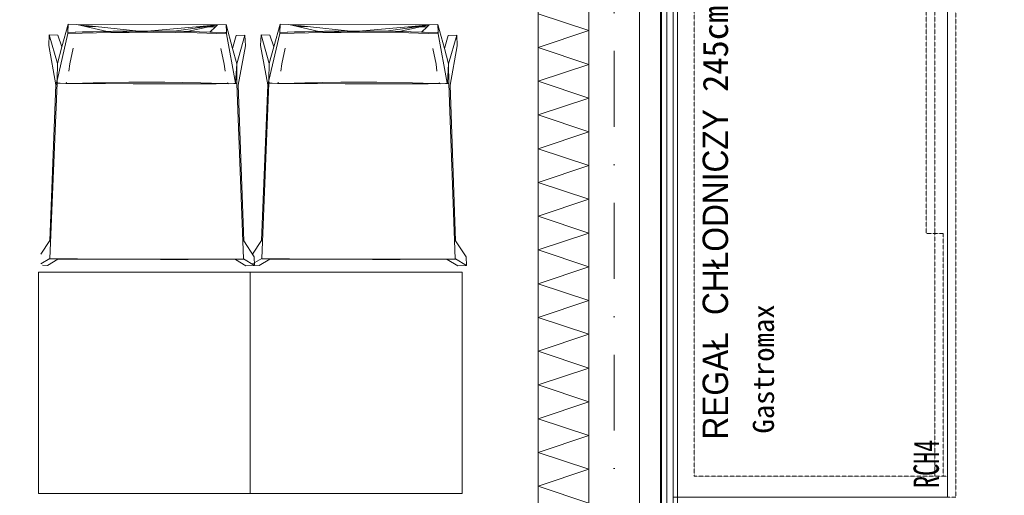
# Model space of a CAD drawing. Header units: centimetres. Extents: x -9388 to 91680, y -1419244 to 50347.
# Tile 76 of 183: x 34080 to 36414, y -705195 to -704067. Entities that reach past the tile are written whole.
import ezdxf
from ezdxf.enums import TextEntityAlignment as Align

# ---------------------------------------------------------------- set-up
doc = ezdxf.new("R2010")
doc.units = ezdxf.units.CM
for name, pattern in [('ACAD_ISO03W100', [30, 12, -18]), ('DASHED', [0.75, 0.5, -0.25]), ('Kropki i Kreski', [360, 180, -90, 0, -90])]:
    doc.linetypes.add(name, pattern=pattern)
doc.layers.add('! Strefy Powierzchnie', color=7, linetype='Continuous')
doc.layers.add('Osie', color=7, linetype='Continuous')
for name, color, linetype, lineweight in [('Osie_Nr_pióra__1', 7, 'Continuous', 13), ('Osie_Nr_pióra__4', 7, 'Continuous', 13), ('Q_podkład', 8, 'Continuous', 9), ('Rzuty - ogródek_Nr_pióra__161', 7, 'Continuous', 5), ('Wnętrze - umeblowanie_Nr_pióra__1', 7, 'Continuous', 13), ('Wnętrze - umeblowanie_Nr_pióra__161', 7, 'Continuous', 5), ('Ściany zewnętrzne_Nr_pióra__1', 7, 'Continuous', 13), ('Ściany zewnętrzne_Nr_pióra__174', 7, 'Continuous', 5), ('Ściany zewnętrzne_Nr_pióra__41', 7, 'Continuous', 15)]:
    doc.layers.add(name, color=color, linetype=linetype, lineweight=lineweight)
doc.styles.add('GENERATED_STYLE_1', font='calibri.ttf')
doc.styles.add('GENERATED_STYLE_2', font='arial.ttf')
doc.styles.add('GENERATED_STYLE_3', font='calibri.ttf')
doc.linetypes.add('Zygzak MAŁY', pattern='A,0,[1,PAB.01_RZUT PRZYZIEMIA1.Shx,S=0.873016,R=0,X=0,Y=-0.0275],-110,0', length=110)

# ---------------------------------------------------------------- blocks, each defined once
blk = doc.blocks.new('Standardowy znacznik siatki_4')
at = {"layer": 'Osie_Nr_pióra__4', "linetype": 'Kropki i Kreski'}
blk.add_line((1000, 0), (12138.2, 0), dxfattribs=at)
at = {"layer": 'Osie_Nr_pióra__1', "style": 'GENERATED_STYLE_3'}
for tag, p in [('AC_MarkerText_1_0', (-125, 5.7)), ('AC_MarkerText_1_1', (13263.2, 5.7))]:
    blk.add_attdef(tag, text='', height=100, rotation=270, dxfattribs=at).set_placement(p, align=Align.MIDDLE_CENTER)
blk = doc.blocks.new('PAB.01_RZUT PRZYZIEMIA')
at = {"layer": '! Strefy Powierzchnie', "color": 8, "linetype": 'Continuous', "lineweight": 0, "flags": 128}
blk.add_lwpolyline([(35639, -701738.6), (35639, -707859.3), (41389, -707859.3), (41389, -708139.3), (42019, -708139.3), (42019, -701822.8), (41149, -701822.8), (41149, -701738.6)], close=True, dxfattribs=at)
at = {"layer": 'Rzuty - ogródek_Nr_pióra__161', "color": 8, "linetype": 'Continuous'}
for p, q in [((34194.9, -704078.3), (34180.1, -704131.6)), ((34194.1, -704100.5), (34296.2, -704097.9)), ((34194.1, -704100.5), (34194.2, -704099)), ((34194.2, -704097.5), (34194.9, -704078.3)), ((34194.2, -704097.5), (34232.7, -704096.3)), ((34194.2, -704097.5), (34229, -704096.5)), ((34194.2, -704099), (34194.2, -704097.5)), ((34194.9, -704078.3), (34194.9, -704078.3)), ((34194.9, -704078.3), (34215.5, -704078.9)), ((34215.5, -704078.9), (34548.5, -704079.5)), ((34215.5, -704078.9), (34260, -704083.6)), ((34236, -704083.6), (34215.5, -704078.9)), ((34232.7, -704096.3), (34229, -704096.5)), ((34232.7, -704096.3), (34253.1, -704095.9)), ((34232.7, -704096.3), (34233.7, -704096.4)), ((34235.7, -704096.4), (34232.7, -704096.3)), ((34260, -704083.6), (34236, -704083.6)), ((34287, -704095.1), (34236, -704083.6)), ((34253.2, -704095.9), (34253.1, -704095.9)), ((34253.4, -704095.9), (34253.2, -704095.9)), ((34253.4, -704095.9), (34253.5, -704095.9)), ((34253.5, -704095.9), (34253.5, -704095.9)), ((34253.8, -704095.9), (34253.5, -704095.9)), ((34296.9, -704095.1), (34253.8, -704095.9)), ((34260, -704083.6), (34362.3, -704094.4)), ((34278.2, -704095.2), (34287, -704095.1)), ((34287.2, -704095.1), (34287, -704095.1)), ((34292.6, -704095.1), (34287.2, -704095.1)), ((34292.6, -704095.1), (34317, -704094.7)), ((34300.5, -704095), (34292.6, -704095.1)), ((34296.2, -704097.9), (34339.5, -704097.7)), ((34296.9, -704095.1), (34300.5, -704095)), ((34300.6, -704095), (34317, -704094.7)), ((34316, -704094.8), (34300.6, -704095)), ((34317, -704094.7), (34316, -704094.8)), ((34316, -704094.8), (34318, -704094.8)), ((34317, -704094.7), (34335.9, -704094.6)), ((34318, -704094.8), (34317, -704094.7)), ((34318, -704094.8), (34335.9, -704094.6)), ((34318.8, -704094.9), (34318, -704094.8)), ((34318.8, -704094.9), (34381.6, -704094.5)), ((34318.8, -704094.9), (34342.8, -704094.6)), ((34339.5, -704097.7), (34318.8, -704094.9)), ((34335.9, -704094.6), (34356.9, -704094.4)), ((34335.9, -704094.6), (34382, -704094.5)), ((34339.5, -704097.7), (34397.6, -704094.6)), ((34339.5, -704097.7), (34398.3, -704097.4)), ((34343.9, -704094.6), (34342.8, -704094.6)), ((34381.5, -704094.5), (34343.9, -704094.6)), ((34360.9, -704094.4), (34356.9, -704094.4)), ((34360.9, -704094.4), (34362.3, -704094.4)), ((34362.3, -704094.4), (34381.5, -704094.5)), ((34381.5, -704094.5), (34382, -704094.5)), ((34382, -704094.5), (34382.1, -704094.5)), ((34498.3, -704084), (34382.1, -704094.5)), ((34382.1, -704094.5), (34382.5, -704094.5)), ((34383.1, -704094.5), (34382.5, -704094.5)), ((34383.2, -704094.5), (34383.1, -704094.5)), ((34400.2, -704094.5), (34383.2, -704094.5)), ((34385.1, -704094.5), (34383.2, -704094.5)), ((34385.1, -704094.5), (34398.8, -704094.6)), ((34385.1, -704094.5), (34400.2, -704094.5)), ((34397.6, -704094.6), (34385.1, -704094.5)), ((34397.6, -704094.6), (34398.8, -704094.6)), ((34398.3, -704097.4), (34500.4, -704099)), ((34398.8, -704094.6), (34401.3, -704094.4)), ((34420, -704094.7), (34398.8, -704094.6)), ((34400.2, -704094.5), (34401.3, -704094.4)), ((34401.3, -704094.4), (34401.1, -704094.6)), ((34401.3, -704094.4), (34420, -704094.7)), ((34420, -704094.7), (34420, -704094.7)), ((34420, -704094.7), (34423.4, -704094.7)), ((34423.4, -704094.7), (34446.3, -704094.9)), ((34423.4, -704094.7), (34468.8, -704095.4)), ((34518.3, -704084.1), (34446.3, -704094.9)), ((34446.3, -704094.9), (34468.8, -704095.4)), ((34469, -704095.4), (34468.8, -704095.4)), ((34469.5, -704095.4), (34469, -704095.4)), ((34469.5, -704095.4), (34477.3, -704095.5)), ((34469.5, -704095.4), (34477, -704095.6)), ((34477, -704095.6), (34477.3, -704095.5)), ((34477, -704095.6), (34483, -704095.7)), ((34477.3, -704095.5), (34528.2, -704084.1)), ((34477.3, -704095.5), (34485.5, -704095.6)), ((34483, -704095.7), (34483.4, -704095.7)), ((34483.4, -704095.7), (34485.5, -704095.6)), ((34483.4, -704095.7), (34485.5, -704095.7)), ((34486.6, -704095.8), (34485.5, -704095.6)), ((34485.5, -704095.6), (34504.2, -704096.2)), ((34485.5, -704095.6), (34486.3, -704095.8)), ((34485.6, -704095.7), (34485.5, -704095.7)), ((34486.1, -704095.8), (34485.6, -704095.7)), ((34486.7, -704095.8), (34486.6, -704095.8)), ((34486.7, -704095.8), (34504.2, -704096.2)), ((34548.5, -704079.5), (34498.3, -704084)), ((34518.3, -704084.1), (34498.3, -704084)), ((34500.4, -704099), (34569.8, -704101.2)), ((34504.5, -704096.2), (34504.2, -704096.2)), ((34505.2, -704096.2), (34504.5, -704096.2)), ((34506, -704096.2), (34505.2, -704096.2)), ((34506, -704096.2), (34530.3, -704096.8)), ((34506, -704096.2), (34567.8, -704098.1)), ((34548.5, -704079.5), (34518.3, -704084.1)), ((34528.2, -704084.1), (34548.5, -704079.5)), ((34543.7, -704084.1), (34528.2, -704084.1)), ((34543.7, -704084.1), (34530.3, -704096.8)), ((34530.3, -704096.8), (34567.8, -704098.1)), ((34548.5, -704079.5), (34543.7, -704084.1)), ((34548.5, -704079.5), (34569.2, -704078.9)), ((34567.8, -704098.1), (34568.4, -704098.1)), ((34568.9, -704098.1), (34568.4, -704098.1)), ((34568.9, -704098.1), (34569.3, -704098.1)), ((34569.2, -704078.9), (34569.8, -704098.1)), ((34584.6, -704135.5), (34569.2, -704078.9)), ((34569.8, -704098.1), (34569.3, -704098.1)), ((34569.8, -704098.1), (34569.8, -704099.6)), ((34697, -704078.3), (34682.3, -704131.6)), ((34696.3, -704099), (34696.4, -704097.5)), ((34696.3, -704100.5), (34798.4, -704097.9)), ((34696.3, -704100.5), (34696.3, -704099)), ((34696.4, -704097.5), (34697, -704078.3)), ((34696.4, -704097.5), (34734.9, -704096.3)), ((34696.4, -704097.5), (34731.2, -704096.5)), ((34697, -704078.3), (34697, -704078.3)), ((34697, -704078.3), (34717.7, -704078.9)), ((34717.7, -704078.9), (35050.7, -704079.5)), ((34717.7, -704078.9), (34762.2, -704083.6)), ((34738.1, -704083.6), (34717.7, -704078.9)), ((34734.9, -704096.3), (34731.2, -704096.5)), ((34734.9, -704096.3), (34755.2, -704095.9)), ((34734.9, -704096.3), (34735.9, -704096.4)), ((34737.9, -704096.4), (34734.9, -704096.3)), ((34762.2, -704083.6), (34738.1, -704083.6)), ((34789.1, -704095.1), (34738.1, -704083.6)), ((34755.4, -704095.9), (34755.2, -704095.9)), ((34755.6, -704095.9), (34755.4, -704095.9)), ((34755.7, -704095.9), (34755.6, -704095.9)), ((34755.6, -704095.9), (34755.6, -704095.9)), ((34755.9, -704095.9), (34755.7, -704095.9)), ((34799.1, -704095.1), (34755.9, -704095.9)), ((34762.2, -704083.6), (34864.4, -704094.4)), ((34780.4, -704095.2), (34789.1, -704095.1)), ((34789.4, -704095.1), (34789.1, -704095.1)), ((34794.8, -704095.1), (34789.4, -704095.1)), ((34794.8, -704095.1), (34819.1, -704094.7)), ((34802.6, -704095), (34794.8, -704095.1)), ((34798.4, -704097.9), (34841.6, -704097.7)), ((34799.1, -704095.1), (34802.6, -704095)), ((34802.7, -704095), (34819.1, -704094.7)), ((34818.1, -704094.8), (34802.7, -704095)), ((34819.1, -704094.7), (34818.1, -704094.8)), ((34818.1, -704094.8), (34820.1, -704094.8)), ((34819.1, -704094.7), (34838, -704094.6)), ((34820.1, -704094.8), (34819.1, -704094.7)), ((34820.1, -704094.8), (34838, -704094.6)), ((34820.9, -704094.9), (34820.1, -704094.8)), ((34820.9, -704094.9), (34844.9, -704094.6)), ((34841.6, -704097.7), (34820.9, -704094.9)), ((34821, -704094.9), (34883.8, -704094.5)), ((34838, -704094.6), (34859, -704094.4)), ((34838, -704094.6), (34884.2, -704094.5)), ((34841.6, -704097.7), (34899.8, -704094.6)), ((34841.6, -704097.7), (34900.5, -704097.4)), ((34846.1, -704094.6), (34844.9, -704094.6)), ((34883.7, -704094.5), (34846.1, -704094.6)), ((34863, -704094.4), (34859, -704094.4)), ((34863, -704094.4), (34864.4, -704094.4)), ((34864.4, -704094.4), (34883.7, -704094.5)), ((34883.7, -704094.5), (34884.2, -704094.5)), ((35000.5, -704084), (34884.2, -704094.5)), ((34884.2, -704094.5), (34884.2, -704094.5)), ((34884.2, -704094.5), (34884.7, -704094.5)), ((34885.3, -704094.5), (34884.7, -704094.5)), ((34885.4, -704094.5), (34885.3, -704094.5)), ((34902.4, -704094.5), (34885.4, -704094.5)), ((34887.3, -704094.5), (34885.4, -704094.5)), ((34887.3, -704094.5), (34901, -704094.6)), ((34887.3, -704094.5), (34902.4, -704094.5)), ((34899.8, -704094.6), (34887.3, -704094.5)), ((34899.8, -704094.6), (34901, -704094.6)), ((34900.5, -704097.4), (35002.6, -704099)), ((34901, -704094.6), (34903.4, -704094.4)), ((34922.2, -704094.7), (34901, -704094.6)), ((34902.4, -704094.5), (34903.4, -704094.4)), ((34903.4, -704094.4), (34903.3, -704094.6)), ((34903.4, -704094.4), (34922.2, -704094.7)), ((34922.2, -704094.7), (34922.2, -704094.7)), ((34922.2, -704094.7), (34925.5, -704094.7)), ((34925.5, -704094.7), (34948.5, -704094.9)), ((34925.5, -704094.7), (34970.9, -704095.4)), ((35020.4, -704084.1), (34948.5, -704094.9)), ((34948.5, -704094.9), (34970.9, -704095.4)), ((34971.1, -704095.4), (34970.9, -704095.4)), ((34971.7, -704095.4), (34971.1, -704095.4)), ((34971.7, -704095.4), (34979.5, -704095.5)), ((34971.7, -704095.4), (34979.2, -704095.6)), ((34979.2, -704095.6), (34979.5, -704095.5)), ((34979.2, -704095.6), (34985.2, -704095.7)), ((34979.5, -704095.5), (35030.4, -704084.1)), ((34979.5, -704095.5), (34987.7, -704095.6)), ((34985.2, -704095.7), (34985.5, -704095.7)), ((34985.5, -704095.7), (34987.7, -704095.6)), ((34985.5, -704095.7), (34987.7, -704095.7)), ((34988.8, -704095.8), (34987.7, -704095.6)), ((34987.7, -704095.6), (35006.3, -704096.2)), ((34987.7, -704095.6), (34988.4, -704095.8)), ((34987.7, -704095.7), (34987.7, -704095.7)), ((34988.2, -704095.8), (34987.7, -704095.7)), ((34988.8, -704095.8), (34988.8, -704095.8)), ((34988.8, -704095.8), (35006.3, -704096.2)), ((35050.7, -704079.5), (35000.5, -704084)), ((35020.4, -704084.1), (35000.5, -704084)), ((35002.6, -704099), (35072, -704101.2)), ((35006.6, -704096.2), (35006.3, -704096.2)), ((35007.4, -704096.2), (35006.6, -704096.2)), ((35008.1, -704096.2), (35007.4, -704096.2)), ((35008.1, -704096.2), (35032.5, -704096.8)), ((35008.1, -704096.2), (35070, -704098.1)), ((35050.7, -704079.5), (35020.4, -704084.1)), ((35030.4, -704084.1), (35050.7, -704079.5)), ((35045.8, -704084.1), (35030.4, -704084.1)), ((35045.8, -704084.1), (35032.5, -704096.8)), ((35032.5, -704096.8), (35070, -704098.1)), ((35050.7, -704079.5), (35045.8, -704084.1)), ((35050.7, -704079.5), (35071.3, -704078.9)), ((35070, -704098.1), (35070.5, -704098.1)), ((35071.1, -704098.1), (35070.5, -704098.1)), ((35071.1, -704098.1), (35071.5, -704098.1)), ((35071.3, -704078.9), (35071.9, -704098.1)), ((35086.8, -704135.5), (35071.3, -704078.9)), ((35071.9, -704098.1), (35071.5, -704098.1)), ((35071.9, -704098.1), (35072, -704099.6)), ((34150, -704103.2), (34148.8, -704129)), ((34150, -704103.2), (34170.6, -704104.3)), ((34169.2, -704171.1), (34150, -704103.2)), ((34168.7, -704212), (34194.1, -704100.5)), ((34170.6, -704104.3), (34180.1, -704131.6)), ((34569.8, -704099.6), (34569.8, -704101.2)), ((34569.8, -704101.2), (34591.2, -704217.8)), ((34584.6, -704135.5), (34593.4, -704105.1)), ((34593.4, -704105.1), (34614, -704104)), ((34614, -704104), (34594.5, -704171.9)), ((34615.1, -704129.8), (34614, -704104)), ((34652.1, -704103.2), (34651, -704129)), ((34652.1, -704103.2), (34672.8, -704104.3)), ((34671.4, -704171.1), (34652.1, -704103.2)), ((34670.8, -704212), (34696.3, -704100.5)), ((34672.8, -704104.3), (34682.3, -704131.6)), ((35072, -704099.6), (35072, -704101.2)), ((35072, -704101.2), (35093.4, -704217.8)), ((35086.8, -704135.5), (35095.5, -704105.1)), ((35095.5, -704105.1), (35116.2, -704104)), ((35116.2, -704104), (35096.7, -704171.9)), ((35117.2, -704129.8), (35116.2, -704104)), ((34148.8, -704129), (34165.7, -704222.1)), ((34180.1, -704131.6), (34169.2, -704171.1)), ((34206.9, -704134.6), (34198.9, -704172.2)), ((34557, -704135.4), (34564.8, -704172.8)), ((34594.5, -704171.9), (34584.6, -704135.5)), ((34597.9, -704222.8), (34615.1, -704129.8)), ((34651, -704129), (34667.8, -704222.1)), ((34682.3, -704131.6), (34671.4, -704171.1)), ((34709.1, -704134.6), (34701.1, -704172.2)), ((35059.2, -704135.4), (35067, -704172.8)), ((35096.7, -704171.9), (35086.8, -704135.5)), ((35100.1, -704222.8), (35117.2, -704129.8)), ((34169.2, -704171.1), (34168.7, -704209.5)), ((34198.9, -704172.2), (34196.4, -704189.6)), ((34567, -704189.8), (34564.8, -704172.8)), ((34591.6, -704217.4), (34594.5, -704171.9)), ((34595, -704219.1), (34594.5, -704171.9)), ((34671.4, -704171.1), (34670.9, -704209.5)), ((34701.1, -704172.2), (34698.6, -704189.6)), ((35069.1, -704189.8), (35067, -704172.8)), ((35093.8, -704217.4), (35096.7, -704171.9)), ((35097.1, -704219.1), (35096.7, -704171.9)), ((34168.7, -704209.5), (34167.5, -704217.1)), ((34167.5, -704217.1), (34168.7, -704212)), ((34168.6, -704217.1), (34168.7, -704212)), ((34253.9, -704216.9), (34339, -704215.7)), ((34339, -704215.7), (34424.1, -704215.9)), ((34670.9, -704209.5), (34669.7, -704217.1)), ((34669.7, -704217.1), (34670.8, -704212)), ((34670.8, -704217.1), (34670.8, -704212)), ((34756.1, -704216.9), (34841.2, -704215.7)), ((34841.2, -704215.7), (34926.2, -704215.9)), ((34165.7, -704222.1), (34151.3, -704590.8)), ((34168.7, -704218.2), (34151.6, -704633.3)), ((34165.7, -704222.1), (34168.6, -704218.3)), ((34168.6, -704218.3), (34167.5, -704217.1)), ((34170.7, -704217.1), (34168.6, -704217.1)), ((34168.6, -704218.3), (34168.6, -704217.1)), ((34168.7, -704218.2), (34168.6, -704218.3)), ((34176, -704218.3), (34168.7, -704218.2)), ((34189.2, -704219), (34176, -704218.3)), ((34189.2, -704218.4), (34189, -704218.7)), ((34189, -704218.7), (34189.2, -704219)), ((34189.2, -704218.4), (34191.6, -704217.4)), ((34190.4, -704217.4), (34189.2, -704218.4)), ((34189.2, -704219), (34189.2, -704218.4)), ((34189.2, -704218.4), (34189.7, -704218.4)), ((34191.5, -704217.5), (34189.7, -704218.4)), ((34189.7, -704218.4), (34190.5, -704218.4)), ((34191.4, -704216.6), (34190.4, -704217.4)), ((34190.5, -704218.4), (34203.1, -704218.5)), ((34203.1, -704218.5), (34253.9, -704216.9)), ((34203.1, -704218.5), (34217.8, -704218.6)), ((34217.8, -704218.6), (34283.3, -704219)), ((34283.3, -704219), (34349, -704219.3)), ((34349, -704219.3), (34414.6, -704219.4)), ((34414.6, -704219.4), (34480.2, -704219.4)), ((34424.1, -704215.9), (34509.1, -704217.4)), ((34480.2, -704219.4), (34545.8, -704219.2)), ((34509.1, -704217.4), (34560, -704219.1)), ((34545.8, -704219.2), (34560, -704219.1)), ((34560, -704219.1), (34573.2, -704219.1)), ((34573.2, -704219.1), (34571.5, -704218.2)), ((34571.9, -704217.3), (34573, -704218.1)), ((34573, -704218.1), (34574.3, -704219.1)), ((34573.2, -704219.1), (34574.3, -704219.1)), ((34587.6, -704219), (34574.3, -704219.7)), ((34574.6, -704219.4), (34574.3, -704219.1)), ((34574.3, -704219.1), (34574.3, -704219.4)), ((34574.3, -704219.4), (34574.3, -704219.7)), ((34594.7, -704219), (34587.6, -704219)), ((34591.6, -704217.4), (34594.7, -704219)), ((34594.9, -704219), (34594.7, -704219)), ((34595, -704219.1), (34594.9, -704219)), ((34594.9, -704219), (34610.5, -704634.1)), ((34611, -704591.6), (34597.9, -704222.8)), ((34667.8, -704222.1), (34653.5, -704590.8)), ((34670.8, -704218.2), (34653.8, -704633.3)), ((34667.8, -704222.1), (34670.7, -704218.3)), ((34670.7, -704218.3), (34669.7, -704217.1)), ((34670.7, -704218.3), (34670.8, -704217.1)), ((34670.8, -704218.2), (34670.7, -704218.3)), ((34672.8, -704217.1), (34670.8, -704217.1)), ((34678.2, -704218.3), (34670.8, -704218.2)), ((34691.4, -704219), (34678.2, -704218.3)), ((34691.4, -704218.4), (34691.2, -704218.7)), ((34691.2, -704218.7), (34691.4, -704219)), ((34691.4, -704218.4), (34693.8, -704217.4)), ((34692.5, -704217.4), (34691.4, -704218.4)), ((34691.4, -704219), (34691.4, -704218.4)), ((34691.4, -704218.4), (34691.8, -704218.4)), ((34693.7, -704217.5), (34691.8, -704218.4)), ((34691.8, -704218.4), (34692.6, -704218.4)), ((34693.5, -704216.6), (34692.5, -704217.4)), ((34692.6, -704218.4), (34705.3, -704218.5)), ((34705.3, -704218.5), (34756.1, -704216.9)), ((34705.3, -704218.5), (34719.9, -704218.6)), ((34719.9, -704218.6), (34785.5, -704219)), ((34785.5, -704219), (34851.1, -704219.3)), ((34851.1, -704219.3), (34916.8, -704219.4)), ((34916.8, -704219.4), (34982.4, -704219.4)), ((34926.2, -704215.9), (35011.3, -704217.4)), ((34982.4, -704219.4), (35047.9, -704219.2)), ((35011.3, -704217.4), (35062.2, -704219.1)), ((35047.9, -704219.2), (35062.2, -704219.1)), ((35062.2, -704219.1), (35075.4, -704219.1)), ((35075.4, -704219.1), (35073.7, -704218.2)), ((35074.1, -704217.3), (35075.2, -704218.1)), ((35075.2, -704218.1), (35076.5, -704219.1)), ((35075.4, -704219.1), (35076.5, -704219.1)), ((35089.7, -704219), (35076.5, -704219.7)), ((35076.7, -704219.4), (35076.5, -704219.1)), ((35076.5, -704219.1), (35076.5, -704219.4)), ((35076.5, -704219.4), (35076.5, -704219.7)), ((35096.9, -704219), (35089.7, -704219)), ((35093.8, -704217.4), (35096.9, -704219)), ((35097.1, -704219), (35096.9, -704219)), ((35097.1, -704219.1), (35097.1, -704219)), ((35097.1, -704219), (35112.6, -704634.1)), ((35113.1, -704591.6), (35100.1, -704222.8)), ((34151.3, -704590.8), (34129.7, -704623.2)), ((34636, -704629.5), (34611, -704591.6)), ((34653.5, -704590.8), (34631.9, -704623.2)), ((35138.2, -704629.5), (35113.1, -704591.6)), ((34151.5, -704633.4), (34129.9, -704646.3)), ((34170.6, -704635.2), (34145.8, -704650.1)), ((34151.5, -704634.2), (34151.5, -704633.4)), ((34151.6, -704634), (34151.5, -704634.2)), ((34216.9, -704634.8), (34151.5, -704634.2)), ((34151.6, -704634), (34151.6, -704633.3)), ((34217, -704634.6), (34151.6, -704634)), ((34591.5, -704635.9), (34170.6, -704635.2)), ((34282.5, -704635.2), (34216.9, -704634.8)), ((34282.6, -704635), (34217, -704634.6)), ((34348.2, -704635.5), (34282.5, -704635.2)), ((34348.2, -704635.2), (34282.6, -704635)), ((34413.9, -704635.3), (34348.2, -704635.2)), ((34413.9, -704635.6), (34348.2, -704635.5)), ((34479.5, -704635.3), (34413.9, -704635.3)), ((34479.6, -704635.6), (34413.9, -704635.6)), ((34545.1, -704635.1), (34479.5, -704635.3)), ((34545.2, -704635.4), (34479.6, -704635.6)), ((34610.5, -704634.8), (34545.1, -704635.1)), ((34610.6, -704635), (34545.2, -704635.4)), ((34610.5, -704634.1), (34610.5, -704634.8)), ((34610.5, -704634.8), (34610.6, -704635)), ((34610.6, -704634.2), (34610.6, -704635)), ((34636.9, -704650.1), (34610.6, -704634.2)), ((34653.6, -704633.4), (34632.1, -704646.3)), ((34636.9, -704650.1), (34636, -704629.5)), ((34672.8, -704635.2), (34648, -704650.1)), ((34653.6, -704634.2), (34653.6, -704633.4)), ((34653.8, -704634), (34653.6, -704634.2)), ((34719.1, -704634.8), (34653.6, -704634.2)), ((34653.8, -704634), (34653.8, -704633.3)), ((34719.2, -704634.6), (34653.8, -704634)), ((35093.6, -704635.9), (34672.8, -704635.2)), ((34784.7, -704635.2), (34719.1, -704634.8)), ((34784.8, -704635), (34719.2, -704634.6)), ((34850.4, -704635.5), (34784.7, -704635.2)), ((34850.4, -704635.2), (34784.8, -704635)), ((34916, -704635.3), (34850.4, -704635.2)), ((34916.1, -704635.6), (34850.4, -704635.5)), ((34981.7, -704635.3), (34916, -704635.3)), ((34981.7, -704635.6), (34916.1, -704635.6)), ((35047.2, -704635.1), (34981.7, -704635.3)), ((35047.3, -704635.4), (34981.7, -704635.6)), ((35112.6, -704634.8), (35047.2, -704635.1)), ((35112.8, -704635), (35047.3, -704635.4)), ((35112.6, -704634.1), (35112.6, -704634.8)), ((35112.6, -704634.8), (35112.8, -704635)), ((35112.8, -704634.2), (35112.8, -704635)), ((35139, -704650.1), (35112.8, -704634.2)), ((35139, -704650.1), (35138.2, -704629.5)), ((34134.7, -704649.6), (34145.8, -704650.1)), ((34134.7, -704650.1), (34134.7, -704649.6)), ((34616.2, -704650.9), (34591.5, -704635.9)), ((34616.2, -704650.9), (34636.9, -704650.1)), ((34636.9, -704649.6), (34648, -704650.1)), ((34636.9, -704650.1), (34636.9, -704649.6)), ((35118.4, -704650.9), (35093.6, -704635.9)), ((35118.4, -704650.9), (35139, -704650.1)), ((34626.5, -704665.9), (34124.3, -704665.9)), ((34124.3, -705190.4), (34124.3, -704665.9)), ((35128.6, -704665.9), (34626.5, -704665.9)), ((34626.5, -705190.4), (34626.5, -704665.9)), ((34626.5, -705190.4), (34626.5, -704665.9)), ((35128.6, -705190.4), (35128.6, -704665.9)), ((34124.3, -705190.4), (34626.5, -705190.4)), ((34626.5, -705190.4), (35128.6, -705190.4))]:
    blk.add_line(p, q, dxfattribs=at)
at = {"layer": 'Rzuty - ogródek_Nr_pióra__161', "color": 8, "linetype": 'Continuous', "flags": 128}
blk.add_lwpolyline([(32267, -701549), (35309, -701549), (35309, -706395.5), (32267, -706395.5)], close=True, dxfattribs=at)
at = {"layer": 'Rzuty - ogródek_Nr_pióra__161', "color": 8, "linetype": 'ACAD_ISO03W100', "flags": 128}
blk.add_lwpolyline([(35309, -705879.9), (35309, -701549), (32731.1, -701549), (32731.1, -705879.9)], close=True, dxfattribs=at)
at = {"layer": 'Wnętrze - umeblowanie_Nr_pióra__1', "color": 8, "linetype": 'Zygzak MAŁY'}
blk.add_line((35601.5, -701732.8), (35601.5, -707889.3), dxfattribs=at)
at = {"layer": 'Wnętrze - umeblowanie_Nr_pióra__161', "color": 8, "linetype": 'DASHED', "flags": 128}
for points in [[(35629, -705199.6), (35629, -702749.6), (36299, -702749.6), (36299, -705199.6)], [(35679, -705149.6), (35679, -702799.6), (36279, -702799.6), (36279, -705149.6)], [(36249, -704574.6), (36249, -703974.6), (36229, -703974.6), (36229, -704574.6)], [(36269, -705149.6), (36269, -704574.6), (36249, -704574.6), (36249, -705149.6)]]:
    blk.add_lwpolyline(points, close=True, dxfattribs=at)
at = {"layer": 'Wnętrze - umeblowanie_Nr_pióra__161', "color": 8, "linetype": 'Continuous', "flags": 128}
blk.add_lwpolyline([(35629, -705199.6), (36279, -705199.6), (36279, -702749.6), (35629, -702749.6)], close=True, dxfattribs=at)
at = {"layer": 'Ściany zewnętrzne_Nr_pióra__1', "color": 8, "linetype": 'Continuous', "flags": 128}
blk.add_lwpolyline([(35629, -707869.3), (35629, -701812.8)], dxfattribs=at)
at = {"layer": 'Ściany zewnętrzne_Nr_pióra__174', "color": 8, "linetype": 'Continuous'}
for p, q in [((35429, -704093.3), (35309, -704053.3)), ((35309, -704133.3), (35429, -704093.3)), ((35429, -704173.3), (35309, -704133.3)), ((35309, -704213.3), (35429, -704173.3)), ((35429, -704253.3), (35309, -704213.3)), ((35309, -704293.3), (35429, -704253.3)), ((35429, -704333.3), (35309, -704293.3)), ((35309, -704373.3), (35429, -704333.3)), ((35429, -704413.3), (35309, -704373.3)), ((35309, -704453.3), (35429, -704413.3)), ((35429, -704493.3), (35309, -704453.3)), ((35309, -704533.3), (35429, -704493.3)), ((35429, -704573.3), (35309, -704533.3)), ((35309, -704613.3), (35429, -704573.3)), ((35429, -704653.3), (35309, -704613.3)), ((35309, -704693.3), (35429, -704653.3)), ((35429, -704733.3), (35309, -704693.3)), ((35309, -704773.3), (35429, -704733.3)), ((35429, -704813.3), (35309, -704773.3)), ((35309, -704853.3), (35429, -704813.3)), ((35429, -704893.3), (35309, -704853.3)), ((35309, -704933.3), (35429, -704893.3)), ((35429, -704973.3), (35309, -704933.3)), ((35309, -705013.3), (35429, -704973.3)), ((35429, -705053.3), (35309, -705013.3)), ((35309, -705093.3), (35429, -705053.3)), ((35429, -705133.3), (35309, -705093.3)), ((35309, -705173.3), (35429, -705133.3)), ((35429, -705213.3), (35309, -705173.3))]:
    blk.add_line(p, q, dxfattribs=at)
at = {"layer": 'Ściany zewnętrzne_Nr_pióra__41', "color": 8, "linetype": 'Continuous'}
for p, q in [((35429, -701612.8), (35429, -706036)), ((35549, -707889.3), (35549, -701755.8)), ((35599, -707889.3), (35599, -701782.8)), ((35614, -707879.3), (35614, -701797.8))]:
    blk.add_line(p, q, dxfattribs=at)
at = {"layer": 'Ściany zewnętrzne_Nr_pióra__41', "color": 8, "linetype": 'Continuous', "flags": 128}
blk.add_lwpolyline([(35309, -701492.8), (35309, -710600.3)], dxfattribs=at)
at = {"layer": 'Osie', "color": 8, "linetype": 'Continuous', "zscale": 1000, "rotation": 89.99999713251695}
blk.add_blockref('Standardowy znacznik siatki_4', (35489, -712523.4), dxfattribs=at)
at = {"layer": 'Wnętrze - umeblowanie_Nr_pióra__1', "color": 8, "linetype": 'Continuous', "rotation": 90}
for s, insert, char_height, attachment_point, style in [('\\A1;{\\fMS Gothic|b1|i0|c238|p49;REGAŁ CHŁODNICZY 245cm}', (35699, -705062.9), 60, 1, 'GENERATED_STYLE_1'), ('\\A1;{\\fMS Gothic|b0|i0|c238|p49;Gastromax}', (35817.9, -705048.5), 50, 1, 'GENERATED_STYLE_2'), ('\\A1;{\\W0.700000x;\\fMS Gothic|b0|i0|c238|p49;RCH4}', (36259.8, -705177.5), 60, 7, 'GENERATED_STYLE_2')]:
    blk.add_mtext(s, dxfattribs=dict(at, insert=insert, char_height=char_height, attachment_point=attachment_point, style=style))

msp = doc.modelspace()

# ---------------------------------------------------------------- block references
at = {"layer": 'Q_podkład'}
msp.add_blockref('PAB.01_RZUT PRZYZIEMIA', (0, 0), dxfattribs=at)

doc.saveas('drawing.dxf')
